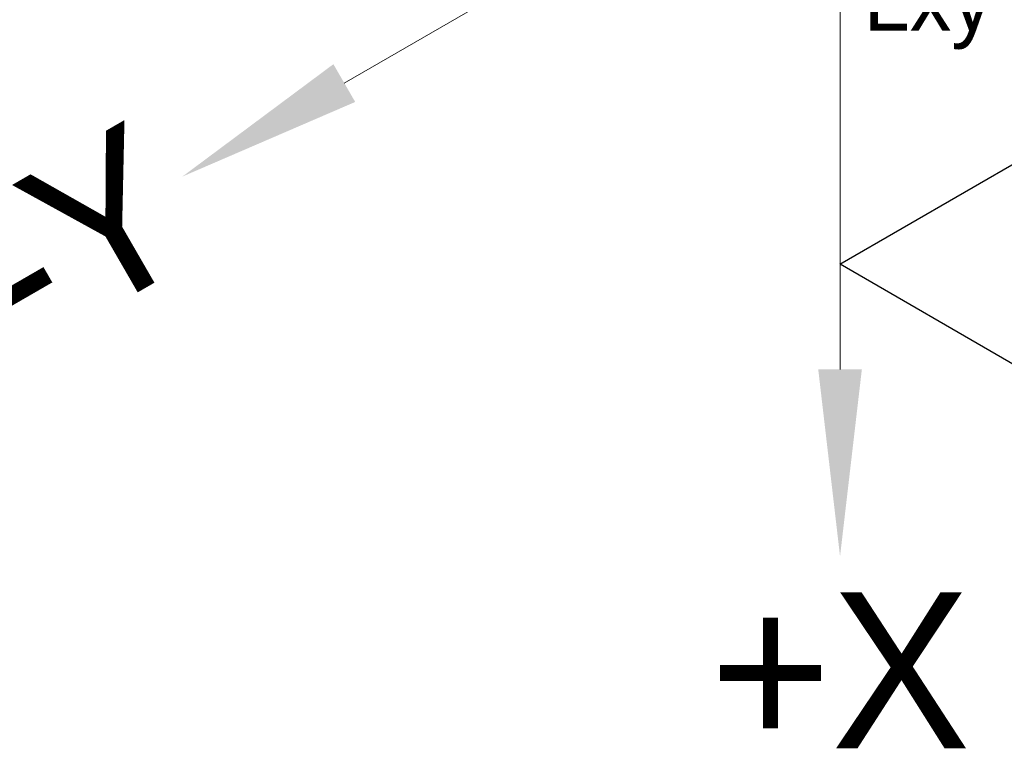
# Model space of a CAD drawing. Header units: millimetres. Extents: x 35469 to 44263, y -24881 to -16268.
# Tile 220 of 231: x 44181 to 44212, y -24565 to -24542. Entities that reach past the tile are written whole.
import ezdxf
from ezdxf.enums import TextEntityAlignment as Align

# ---------------------------------------------------------------- set-up
doc = ezdxf.new("R2010")
doc.units = ezdxf.units.MM
doc.header["$LTSCALE"] = 0.3175
for name, color, linetype, lineweight in [('1轮廓实线层', 7, 'Continuous', 18), ('6文字层', 3, 'Continuous', 13), ('7标注层', 4, 'Continuous', 13)]:
    doc.layers.add(name, color=color, linetype=linetype, lineweight=lineweight)

msp = doc.modelspace()

# ---------------------------------------------------------------- linework, layer by layer
for p, q in [((44207.148, -24549.811), (44215.808, -24544.811)), ((44212.771, -24553.067), (44207.153, -24549.816))]:
    msp.add_line(p, q)
at = {"layer": '1轮廓实线层'}
for q in [(44191.243, -24544.001), (44207.153, -24553.187)]:
    msp.add_line((44207.153, -24534.816), q, dxfattribs=at)
at = {"layer": '7标注层'}
for points in [[(44190.893, -24543.395), (44191.593, -24544.607), (44186.047, -24547.001)], [(44206.453, -24553.187), (44207.853, -24553.187), (44207.153, -24559.187)]]:
    msp.add_solid(points, dxfattribs=at)

# ---------------------------------------------------------------- texts
at = {"layer": '6文字层'}
msp.add_text('Lxy', height=2, dxfattribs=at).set_placement((44209.983, -24541.623), align=Align.MIDDLE)
msp.add_text('-Y', height=5, rotation=30, dxfattribs=at).set_placement((44185.565, -24547.28), align=Align.MIDDLE_RIGHT)
msp.add_text('+X', height=5, dxfattribs=at).set_placement((44207.153, -24560.346), align=Align.TOP_CENTER)

doc.saveas('drawing.dxf')
